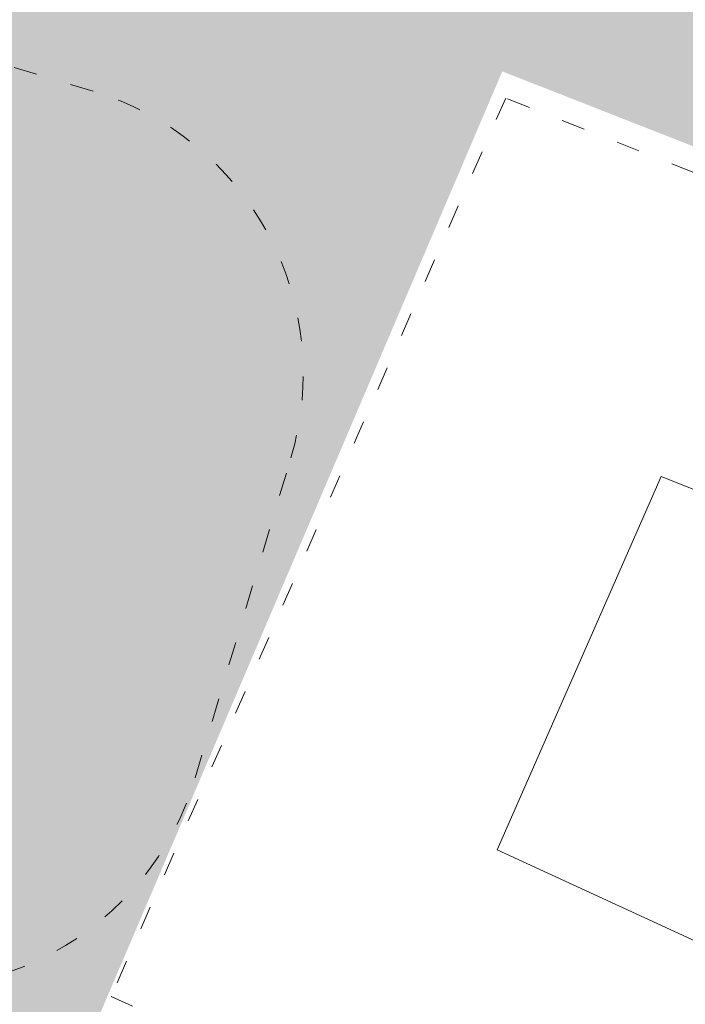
# Model space of a CAD drawing. Header units: inches. Extents: x -93 to 151, y -96 to 115.
# Tile 39 of 126: x -25.87 to -22.48, y 30.38 to 35.39. Entities that reach past the tile are written whole.
import ezdxf

# ---------------------------------------------------------------- set-up
doc = ezdxf.new("R2010")
doc.units = ezdxf.units.IN
doc.header["$MEASUREMENT"] = 0
doc.linetypes.add('ACAD_ISO03W100', pattern=[30, 12, -18])
for name, color, linetype, lineweight in [('1_mapa', 7, 'Continuous', 5), ('1_projektowane', 7, 'Continuous', 5), ('1_trawnik', 84, 'Continuous', 0), ('strefa', 7, 'ACAD_ISO03W100', 5)]:
    doc.layers.add(name, color=color, linetype=linetype, lineweight=lineweight)
picture_1 = doc.add_image_def('image1.jpg', size_in_pixel=(9921, 7015))

# ---------------------------------------------------------------- blocks, each defined once
blk = doc.blocks.new('kdkdkdkddk')
at = {"layer": 'strefa', "color": 0, "ltscale": 0.01}
blk.add_lwpolyline([(90.9608, -3.6515, 0.414214), (92.4608, -2.1515), (92.4608, -1.1341, 0.414214), (90.9608, 0.3659), (89.2602, 0.3659, 0.414214), (87.7602, -1.1341), (87.7602, -2.1515, 0.414214), (89.2602, -3.6515)], format="xyb", close=True, dxfattribs=at)

msp = doc.modelspace()

# ---------------------------------------------------------------- hatches: boundary and pattern name
at = {"layer": '1_trawnik'}
h = msp.add_hatch(dxfattribs=at)
h.set_pattern_fill('GRASS', color=256, scale=0.5)
h.paths.add_polyline_path([(-34.7935, 40.9898), (-29.2822, 38.2964), (-25.8682, 49.1163), (-31.7251, 50.8916), (-35.244, 41.1748)])
h.paths.add_polyline_path([(-16.1614, 46.2548), (-18.8496, 37.416), (-26.5718, 39.7883), (-29.31, 31.2721), (-25.8343, 29.4543), (-23.4102, 35.1312), (-17.2315, 32.7077), (-17.124, 32.6633), (-17.3909, 31.9261), (-11.6179, 29.8953), (-7.962, 43.991), (-11.0913, 44.8438), (-11.5145, 43.0161), (-10.0677, 42.6199), (-12.0483, 35.3862), (-17.8353, 36.9707), (-16.2508, 42.7577), (-13.3573, 41.9654), (-12.9612, 43.4122), (-11.5145, 43.0161), (-11.0913, 44.8438)])
h.paths.add_polyline_path([(-2.1532, 21.3265), (1.6432, 18.4), (-1.3289, 14.7642), (-6.1352, 16.8383)])

# ---------------------------------------------------------------- linework, layer by layer
at = {"layer": '1_projektowane', "color": 5}
msp.add_lwpolyline([(-22.6013, 33.0681), (-23.4361, 31.1678), (-21.8027, 30.4157), (-21.8986, 30.2075), (-20.5961, 29.6657), (-19.6651, 31.9036), (-22.6013, 33.0681)], dxfattribs=at)
at = {"layer": 'strefa', "color": 5, "ltscale": 0.01}
msp.add_lwpolyline([(-23.3928, 34.9956), (-25.4023, 30.4217), (-23.7926, 29.6805), (-23.9123, 29.4206), (-19.7872, 27.7046), (-17.6944, 32.7356)], close=True, dxfattribs=at)

# ---------------------------------------------------------------- block references
at = {"layer": '1_projektowane', "rotation": 73.35276075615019}
msp.add_blockref('kdkdkdkddk', (-54.0436, -52.9387), dxfattribs=at)

# ---------------------------------------------------------------- pictures from other files: only their frames are drawn
at = {"layer": '1_mapa'}
image = msp.add_image(picture_1, insert=(55.5372, -96.0192), size_in_units=(210.6508, 148.9483), rotation=90, dxfattribs=dict(at, fade=40))
image.dxf.flags = 7

doc.saveas('drawing.dxf')
